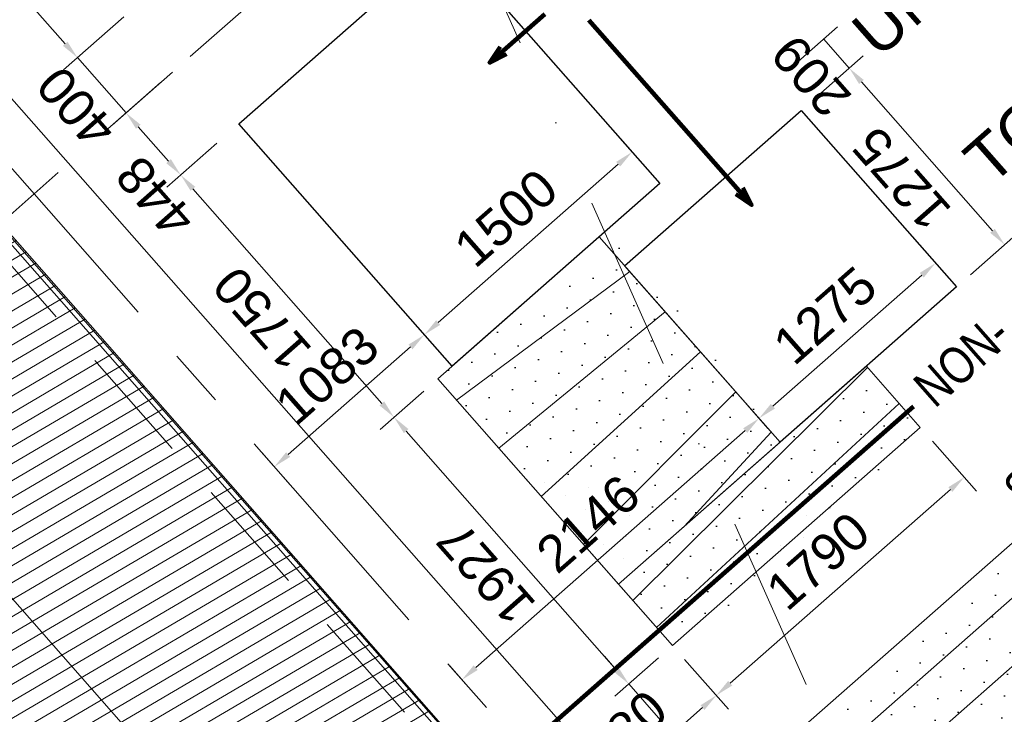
# Model space of a CAD drawing. Header units: millimetres. Extents: x 834119330 to 835277377, y 817781205 to 818243057.
# Tile 7 of 60: x 834348632 to 834353970, y 818007395 to 818011162. Entities that reach past the tile are written whole.
import ezdxf

# ---------------------------------------------------------------- set-up
doc = ezdxf.new("R2010")
doc.units = ezdxf.units.MM
doc.header["$LTSCALE"] = 100
for name, pattern in [('CENTER', [2, 1.25, -0.25, 0.25, -0.25]), ('DASHDOT', [25.400000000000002, 12.7, -6.350000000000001, 0, -6.350000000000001]), ('DASHDOT2', [12.700000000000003, 6.350000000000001, -3.175000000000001, 0, -3.175000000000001]), ('Grid Line', [22.224999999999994, 12.7, -3.174999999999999, 3.174999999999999, -3.174999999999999]), ('Hidden', [9.525000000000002, 6.350000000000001, -3.175000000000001]), ('PHANTOM', [63.50000000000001, 31.75, -6.350000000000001, 6.350000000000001, -6.350000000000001, 6.350000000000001, -6.350000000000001])]:
    doc.linetypes.add(name, pattern=pattern)
doc.layers.get('0').update_dxf_attribs({"lineweight": 0})
doc.layers.get('Defpoints').update_dxf_attribs({"lineweight": 0})
for name, color, linetype, lineweight in [('A-ANNO-NPLT', 5, 'CENTER', 13), ('A-WALL', 7, 'Continuous', 13), ('ATR01', 7, 'Continuous', 0), ('DLN020__', 6, 'DASHDOT', 0), ('DLN030_1', 1, 'Continuous', 0), ('DLN0401_', 7, 'Continuous', 0), ('DLN040__', 3, 'Continuous', 0), ('DLN210__', 7, 'Continuous', 0), ('DLN240__', 1, 'Continuous', 0), ('HATCH', 8, 'Continuous', 0), ('HCL246', 1, 'Continuous', 0), ('MOE', 6, 'DASHDOT2', 0), ('Rev_D', 20, 'Continuous', 0), ('SITE BOUNDARY', 4, 'Continuous', 0), ('Trench Manhole', 1, 'Continuous', 25), ('XREF', 1, 'Continuous', 0)]:
    doc.layers.add(name, color=color, linetype=linetype, lineweight=lineweight)
doc.layers.add('DLN032__', color=7, linetype='Continuous')
doc.layers.add('DLN660', color=1, linetype='Continuous')
doc.styles.get("Standard").update_dxf_attribs({"font": 'swiss.ttf'})
doc.styles.add('StyleSwis721 Lt BT1', font='swissl.ttf')
doc.dimstyles.new('INTDIM', dxfattribs={"dimtxt": 200, "dimasz": 125, "dimexe": 100, "dimexo": 150, "dimgap": 80, "dimtad": 1, "dimdec": 0, "dimzin": 11, "dimdsep": 46, "dimtxsty": 'StyleSwis721 Lt BT1', "dimblk1": '_Open3011', "dimblk2": '_Open3011', "dimsah": 1, "dimcen": -125, "dimclrd": 256, "dimclre": 256, "dimclrt": 2, "dimaunit": 1, "dimadec": 5, "dimazin": 0, "dimtfac": 1, "dimtdec": 0, "dimtofl": 0, "dimtmove": 2, "dimatfit": 3, "dimldrblk": '_Open3011', "dimfxl": 1, "dimtolj": 1, "dimtzin": 0, "dimlwd": -1, "dimlwe": -1, "dimarcsym": 0})
pattern_1 = [(41.34984124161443, (-351035.2678678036, -2.172474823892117), (-33.96973129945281, 128.7086088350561), [0, -119.0625])]

# ---------------------------------------------------------------- blocks, each defined once
blk = doc.blocks.new('*D170')
at = {"layer": 'Defpoints', "color": 0, "linetype": 'ByBlock', "transparency": 16777216}
for p in [(834356284.7184111, 818007830.7496812), (834356551.6278316, 818007527.4695023, -5.533529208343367e-07), (834353654.2678112, 818004977.5756539, -5.533628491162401e-07)]:
    blk.add_point(p, dxfattribs=at)
at = {"layer": 'DLN240__', "linetype": 'ByBlock', "transparency": 16777216}
for p, q in [((834356485.5618529, 818007602.5380473), (834356218.6524323, 818007905.8182263)), ((834353462.4276247, 818005346.9210286), (834356209.6498661, 818007764.6837026)), ((834353588.2018324, 818005052.644199), (834353321.293101, 818005355.923595))]:
    blk.add_line(p, q, dxfattribs=at)
for points in [[(834356198.6388696, 818007777.1951268), (834356220.6608626, 818007752.1722785), (834356284.7184111, 818007830.7496812)], [(834353451.4166282, 818005359.4324528), (834353473.4386212, 818005334.4096045), (834353387.3590797, 818005280.8550498)]]:
    blk.add_solid(points, dxfattribs=at)
at = {"layer": 'DLN240__', "color": 2, "linetype": 'ByBlock', "transparency": 16777216, "insert": (834354715.28108, 818006693.0152308), "char_height": 200, "attachment_point": 5, "rotation": 41.3502113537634, "style": 'StyleSwis721 Lt BT1'}
blk.add_mtext('\\A1;3860', dxfattribs=at)
blk = doc.blocks.new('_Open301')
at = {"layer": 'Rev_D', "linetype": 'ByBlock'}
blk.add_line((0, 0), (-1, 0), dxfattribs=at)
blk = doc.blocks.new('_Open3011')
at = {"layer": 'ATR01', "linetype": 'ByBlock'}
blk.add_line((0, 0), (-1, 0), dxfattribs=at)
at = {"layer": 'ATR01', "linetype": 'ByBlock', "yscale": 1.119319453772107, "zscale": 0.008}
blk.add_blockref('_Open301', (0, 0), dxfattribs=at)
blk = doc.blocks.new('*D186')
at = {"layer": 'Defpoints', "color": 0, "linetype": 'ByBlock', "transparency": 16777216}
for p in [(834353514.441296, 818008950.582922, 4.927918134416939e-05), (834353752.2655573, 818008680.3477094), (834352170.702242, 818007768.0076946, 4.927915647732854e-05)]:
    blk.add_point(p, dxfattribs=at)
at = {"layer": 'DLN240__', "linetype": 'ByBlock', "transparency": 16777216}
for p, q in [((834353580.5067898, 818008875.5139501), (834353818.3310511, 818008605.2787375)), ((834352483.5959889, 818007563.8373921), (834353677.1965855, 818008614.2822156)), ((834352236.7677358, 818007692.9387228), (834352474.5925109, 818007422.7029264))]:
    blk.add_line(p, q, dxfattribs=at)
for points in [[(834353666.1856699, 818008626.7937108), (834353688.2075012, 818008601.7707202), (834353752.2655573, 818008680.3477094)], [(834352472.5850732, 818007576.3488873), (834352494.6069045, 818007551.3258967), (834352408.5270171, 818007497.7718983)]]:
    blk.add_solid(points, dxfattribs=at)
at = {"layer": 'DLN240__', "color": 2, "linetype": 'ByBlock', "transparency": 16777216, "insert": (834352959.639508, 818008226.2734493), "char_height": 200, "attachment_point": 5, "rotation": 41.34984124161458, "style": 'StyleSwis721 Lt BT1'}
blk.add_mtext('\\A1;1790', dxfattribs=at)
blk = doc.blocks.new('*D187')
at = {"layer": 'Defpoints', "color": 0, "linetype": 'ByBlock', "transparency": 16777216}
for p in [(834349775.3119278, 818010557.8078426, 2.33003233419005e-05), (834349504.7941244, 818010319.7348833), (834350897.7653834, 818009214.4534883, 4.92790790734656e-05)]:
    blk.add_point(p, dxfattribs=at)
at = {"layer": 'DLN240__', "linetype": 'ByBlock', "transparency": 16777216}
for p, q in [((834349700.2429559, 818010491.7423493), (834349429.7251525, 818010253.66939)), ((834350594.872605, 818009081.0993116), (834349570.8596181, 818010244.6659119)), ((834350822.6964115, 818009148.387995), (834350585.869127, 818008939.964846))]:
    blk.add_line(p, q, dxfattribs=at)
for points in [[(834349558.3481227, 818010233.6549964), (834349583.3711134, 818010255.6768277), (834349504.7941242, 818010319.7348838)], [(834350582.3611096, 818009070.0883961), (834350607.3841003, 818009092.1102273), (834350660.9380988, 818009006.0303398)]]:
    blk.add_solid(points, dxfattribs=at)
at = {"layer": 'DLN240__', "color": 2, "linetype": 'ByBlock', "transparency": 16777216, "insert": (834349945.652466, 818009542.1258326), "char_height": 200, "attachment_point": 5, "rotation": 131.34984124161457, "style": 'StyleSwis721 Lt BT1'}
blk.add_mtext('\\A1;1750', dxfattribs=at)
blk = doc.blocks.new('*D188')
at = {"layer": 'Defpoints', "color": 0, "linetype": 'ByBlock', "transparency": 16777216}
for p in [(834350897.7653834, 818009214.4534883, 4.9279056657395e-05), (834352170.7022424, 818007768.0076941, 4.927905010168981e-05), (834351933.8906811, 818007559.5983826)]:
    blk.add_point(p, dxfattribs=at)
at = {"layer": 'DLN240__', "linetype": 'ByBlock', "transparency": 16777216}
for p, q in [((834350822.6964115, 818009148.387995), (834350585.869127, 818008939.964846)), ((834350727.0035926, 818008930.9613681), (834351867.8251872, 818007634.6673548)), ((834352095.6332703, 818007701.9422008), (834351858.8217092, 818007493.5328892))]:
    blk.add_line(p, q, dxfattribs=at)
for points in [[(834350714.4920973, 818008919.9504524), (834350739.515088, 818008941.9722837), (834350660.9380988, 818009006.0303398)], [(834351855.3136919, 818007623.6564393), (834351880.3366826, 818007645.6782706), (834351933.8906809, 818007559.5983831)]]:
    blk.add_solid(points, dxfattribs=at)
at = {"layer": 'DLN240__', "color": 2, "linetype": 'ByBlock', "transparency": 16777216, "insert": (834351160.2007445, 818008162.0575823), "char_height": 200, "attachment_point": 5, "rotation": 131.34984124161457, "style": 'StyleSwis721 Lt BT1'}
blk.add_mtext('\\A1;1927', dxfattribs=at)
blk = doc.blocks.new('*D189')
at = {"layer": 'Defpoints', "color": 0, "linetype": 'ByBlock', "transparency": 16777216}
for p in [(834349271.4478432, 818011244.2622082, -1.575708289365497e-05), (834349535.6215378, 818010944.0903778, -7.659385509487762e-06), (834349208.602057, 818010656.2923306)]:
    blk.add_point(p, dxfattribs=at)
at = {"layer": 'DLN240__', "linetype": 'ByBlock', "transparency": 16777216}
for p, q in [((834349196.3788712, 818011178.1967149), (834348869.3612478, 818010890.4003024)), ((834348944.4302195, 818010956.4657962), (834349208.6020569, 818010656.2923311)), ((834349460.5525659, 818010878.0248845), (834349133.5330851, 818010590.2268373))]:
    blk.add_line(p, q, dxfattribs=at)
at = {"layer": 'DLN240__', "color": 2, "linetype": 'ByBlock', "transparency": 16777216, "insert": (834348939.3024927, 818010685.6222844), "char_height": 200, "attachment_point": 5, "rotation": 131.34984124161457, "style": 'StyleSwis721 Lt BT1'}
blk.add_mtext('\\A1;400', dxfattribs=at)
blk = doc.blocks.new('*D190')
at = {"layer": 'Defpoints', "color": 0, "linetype": 'ByBlock', "transparency": 16777216}
for p in [(834346513.1940598, 818014378.3747339, 4.438414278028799e-07), (834349271.4478428, 818011244.2622079, 4.438381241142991e-07), (834348944.4302198, 818010956.4657956)]:
    blk.add_point(p, dxfattribs=at)
at = {"layer": 'DLN240__', "linetype": 'ByBlock', "transparency": 16777216}
for p, q in [((834346438.1250879, 818014312.3092406), (834346111.1268607, 818014024.529898)), ((834346252.2613263, 818014015.52642), (834348878.3647258, 818011031.5347679)), ((834349196.378871, 818011178.1967145), (834348869.3612479, 818010890.4003023))]:
    blk.add_line(p, q, dxfattribs=at)
for points in [[(834346239.749831, 818014004.5155044), (834346264.7728217, 818014026.5373356), (834346186.1958325, 818014090.5953919)], [(834348865.8532305, 818011020.5238523), (834348890.8762212, 818011042.5456836), (834348944.4302197, 818010956.4657961)]]:
    blk.add_solid(points, dxfattribs=at)
at = {"layer": 'DLN240__', "color": 2, "linetype": 'ByBlock', "transparency": 16777216, "insert": (834347428.0993806, 818012402.7738147), "char_height": 200, "attachment_point": 5, "rotation": 131.34984124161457, "style": 'StyleSwis721 Lt BT1'}
blk.add_mtext('\\A1;4175', dxfattribs=at)
blk = doc.blocks.new('TRENCH')
at = {"linetype": 'ByBlock'}
h = blk.add_hatch(dxfattribs=at)
h.set_pattern_fill('DOTS', color=256, scale=74.99999999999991)
h.set_pattern_definition(pattern_1)
h.paths.add_polyline_path([(-398418.053617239, -44017.2855534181), (-397252.0108287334, -44017.27907951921), (-397252.0016419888, -45501.67389615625), (-396628.0559942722, -45501.67155500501), (-396628.0588624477, -45944.08752270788), (-398418.0641176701, -45944.08674498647)])
h = blk.add_hatch(dxfattribs=at)
h.set_pattern_fill('DOTS', color=256, scale=74.99999999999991)
h.set_pattern_definition(pattern_1)
h.paths.add_polyline_path([(-398418.0536022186, -46744.0867375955), (-396628.0594804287, -46744.08786030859), (-396628.0700106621, -47869.03768142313), (-398418.064132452, -47869.03655882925)])
at = {"layer": 'HCL246', "linetype": 'ByBlock'}
h = blk.add_hatch(dxfattribs=at)
h.set_pattern_fill('_USER', color=8, scale=299.9999999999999, pattern_type=0)
h.set_pattern_definition([(360, (-398418.0507528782, -45501.67342766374), (-2.842170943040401e-14, 300), [])])
h.paths.add_polyline_path([(-397252.0096933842, -45501.67258354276), (-398418.0507528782, -45501.67342766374), (-398418.0431730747, -44017.28273852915), (-397252.0021135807, -44017.28189428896)])
h = blk.add_hatch(dxfattribs=at)
h.set_pattern_fill('_USER', color=8, scale=224.9999999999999, pattern_type=0)
h.set_pattern_definition([(360, (-398418.0641176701, -45944.08674498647), (0, 225), [])])
h.paths.add_polyline_path([(-396628.0641105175, -45944.08203908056), (-398418.0641176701, -45944.08674498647), (-398418.0507528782, -45501.67342766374), (-396628.0507457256, -45501.66872187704)])
h = blk.add_hatch(dxfattribs=at)
h.set_pattern_fill('_USER', color=8, scale=284.9999999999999, pattern_type=0)
h.set_pattern_definition([(360, (-398418.064132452, -47869.03655882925), (0, 285), [])])
h.paths.add_polyline_path([(-396628.0641255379, -47869.03185304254), (-398418.064132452, -47869.03655882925), (-398418.0503394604, -46744.08965178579), (-396628.0503327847, -46744.0849461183)])
at = {"layer": 'HCL246', "color": 8, "linetype": 'ByBlock'}
for points, elevation in [([(-398418.053617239, -44017.2855534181), (-397252.0108287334, -44017.27907951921), (-397252.0016419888, -45501.67389615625), (-396628.0559942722, -45501.67155500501), (-396628.0588624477, -45944.08752270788), (-398418.0641176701, -45944.08674498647)], 1.642830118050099e-05), ([(-397252.0096933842, -45501.67258354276), (-398418.0507528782, -45501.67342766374), (-398418.0431730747, -44017.28273852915), (-397252.0021135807, -44017.28189428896)], 1.642830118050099e-05), ([(-396628.0641105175, -45944.08203908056), (-398418.0641176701, -45944.08674498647), (-398418.0507528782, -45501.67342766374), (-396628.0507457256, -45501.66872187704)], 1.642830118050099e-05), ([(-396628.0641255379, -47869.03185304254), (-398418.064132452, -47869.03655882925), (-398418.0503394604, -46744.08965178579), (-396628.0503327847, -46744.0849461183)], -3.284519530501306e-05)]:
    blk.add_lwpolyline(points, close=True, dxfattribs=dict(at, elevation=elevation))
blk = doc.blocks.new('A$C7285572E')
at = {"layer": 'A-ANNO-NPLT', "color": 3, "linetype": 'PHANTOM'}
blk.add_lwpolyline([(258.840146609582, 2.508328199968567, -0.1937461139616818), (226.494099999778, 18.00010000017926), (220.2767651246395, 12.52837960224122), (224.9013822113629, 7.273580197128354), (217.3780834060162, 0.6525137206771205), (222.6353030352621, -5.321091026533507, -0.2570627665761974), (231.1648360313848, -8.394748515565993), (245.8627809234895, -25.09553706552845), (259.9058339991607, -12.73659846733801)], format="xyb", close=True, dxfattribs=at)
blk = doc.blocks.new('Grid Line')
at = {"layer": 'DLN020__', "linetype": 'Grid Line'}
for p, q in [((4.76837158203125e-07, 27470.98781502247), (2.384185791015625e-07, -35085.25437033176)), ((-9985.196259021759, -21840.36084330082), (30672.18452167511, -21840.36084270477))]:
    blk.add_line(p, q, dxfattribs=at)
blk = doc.blocks.new('*D2087')
at = {"layer": 'Defpoints', "color": 0, "linetype": 'ByBlock', "transparency": 16777216}
for p in [(834352170.702242, 818007768.0076946, 4.927905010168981e-05), (834351933.8906808, 818007559.5983831), (834352699.2384561, 818007167.4628407, 5.550894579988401e-09)]:
    blk.add_point(p, dxfattribs=at)
at = {"layer": 'DLN240__', "linetype": 'ByBlock', "transparency": 16777216}
for p, q in [((834351867.8251867, 818007634.6673553), (834351801.7596929, 818007709.7363272)), ((834352095.6332699, 818007701.9422013), (834351858.8217088, 818007493.5328897)), ((834352462.4165516, 818006959.0444269), (834351933.8906806, 818007559.5983835)), ((834352624.1694841, 818007101.3973472), (834352387.3475798, 818006892.9789331)), ((834352528.4820454, 818006883.9754552), (834352594.5475392, 818006808.9064833))]:
    blk.add_line(p, q, dxfattribs=at)
for points in [[(834351855.3136914, 818007623.6564397), (834351880.3366821, 818007645.6782709), (834351933.8906806, 818007559.5983835)], [(834352515.9705501, 818006872.9645395), (834352540.9935408, 818006894.9863708), (834352462.4165516, 818006959.0444269)]]:
    blk.add_solid(points, dxfattribs=at)
at = {"layer": 'DLN240__', "color": 2, "linetype": 'ByBlock', "transparency": 16777216, "insert": (834352233.229471, 818006942.7977664), "char_height": 200, "attachment_point": 5, "rotation": 131.34984124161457, "style": 'StyleSwis721 Lt BT1'}
blk.add_mtext('\\A1;800', dxfattribs=at)
blk = doc.blocks.new('*D2121')
at = {"layer": 'Defpoints', "color": 0, "linetype": 'ByBlock', "transparency": 16777216}
for p in [(834352101.5164208, 818010273.8398287, -1.075874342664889e-07), (834350825.3836695, 818009453.4090115), (834350975.4879769, 818009282.8504528, -1.075874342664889e-07)]:
    blk.add_point(p, dxfattribs=at)
at = {"layer": 'DLN240__', "linetype": 'ByBlock', "transparency": 16777216}
for p, q in [((834352035.4504623, 818010348.9083917), (834351885.346155, 818010519.4669503)), ((834351876.3435506, 818010378.332429), (834350900.4522324, 818009519.4749699)), ((834350909.4220185, 818009357.9190158), (834350759.3177111, 818009528.4775743))]:
    blk.add_line(p, q, dxfattribs=at)
for points in [[(834351865.3325576, 818010390.8438562), (834351887.3545437, 818010365.8210019), (834351951.4121134, 818010444.3983874)], [(834350889.4412394, 818009531.986397), (834350911.4632255, 818009506.9635427), (834350825.3836695, 818009453.4090115)]]:
    blk.add_solid(points, dxfattribs=at)
at = {"layer": 'DLN240__', "color": 2, "linetype": 'ByBlock', "transparency": 16777216, "insert": (834351267.6402633, 818010086.1165975), "char_height": 200, "attachment_point": 5, "rotation": 41.35019583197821, "style": 'StyleSwis721 Lt BT1'}
blk.add_mtext('\\A1;1500', dxfattribs=at)
blk = doc.blocks.new('*D2122')
at = {"layer": 'Defpoints', "color": 0, "linetype": 'ByBlock', "transparency": 16777216}
for p in [(834353710.8952973, 818009712.8283733, 4.156743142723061e-05), (834352639.8811336, 818008999.8968276), (834352753.7711198, 818008870.4874039, 4.156743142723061e-05)]:
    blk.add_point(p, dxfattribs=at)
at = {"layer": 'DLN240__', "linetype": 'ByBlock', "transparency": 16777216}
for p, q in [((834353644.8293388, 818009787.8969363), (834353530.9393525, 818009917.30636)), ((834353521.936748, 818009776.1718388), (834352714.9496964, 818009065.962786)), ((834352687.7051615, 818008945.5559669), (834352573.8151752, 818009074.9653904))]:
    blk.add_line(p, q, dxfattribs=at)
for points in [[(834353510.925755, 818009788.6832658), (834353532.9477412, 818009763.6604116), (834353597.0053109, 818009842.2377971)], [(834352703.9387034, 818009078.474213), (834352725.9606895, 818009053.4513588), (834352639.8811336, 818008999.8968276)]]:
    blk.add_solid(points, dxfattribs=at)
at = {"layer": 'DLN240__', "color": 2, "linetype": 'ByBlock', "transparency": 16777216, "insert": (834352997.6855941, 818009558.2802104), "char_height": 200, "attachment_point": 5, "rotation": 41.35019583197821, "style": 'StyleSwis721 Lt BT1'}
blk.add_mtext('\\A1;1275', dxfattribs=at)
blk = doc.blocks.new('*D2123')
at = {"layer": 'Defpoints', "color": 0, "linetype": 'ByBlock', "transparency": 16777216}
for p in [(834352868.5543278, 818010669.9525505, 4.156743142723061e-05), (834353971.4566617, 818009942.1418912), (834353710.8952974, 818009712.8283732, 4.156743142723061e-05)]:
    blk.add_point(p, dxfattribs=at)
at = {"layer": 'DLN240__', "linetype": 'ByBlock', "transparency": 16777216}
for p, q in [((834352943.6228906, 818010736.0185091), (834353204.1842549, 818010965.3320271)), ((834353195.1816504, 818010824.1975057), (834353905.3907031, 818010017.2104541)), ((834353785.9638603, 818009778.8943318), (834354046.5252246, 818010008.2078497))]:
    blk.add_line(p, q, dxfattribs=at)
for points in [[(834353182.6702232, 818010813.1865125), (834353207.6930777, 818010835.2084987), (834353129.1156919, 818010899.2660686)], [(834353892.8792759, 818010006.199461), (834353917.9021304, 818010028.2214472), (834353971.4566616, 818009942.1418912)]]:
    blk.add_solid(points, dxfattribs=at)
at = {"layer": 'DLN240__', "color": 2, "linetype": 'ByBlock', "transparency": 16777216, "insert": (834353413.0732788, 818010299.9463519), "char_height": 200, "attachment_point": 5, "rotation": 131.3501958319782, "style": 'StyleSwis721 Lt BT1'}
blk.add_mtext('\\A1;1275', dxfattribs=at)
blk = doc.blocks.new('*D2129')
at = {"layer": 'Defpoints', "color": 0, "linetype": 'ByBlock', "transparency": 16777216}
for p in [(834350825.3836808, 818009453.4090213), (834350975.4879769, 818009282.850453, -1.075874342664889e-07), (834350162.1954798, 818008567.0921354, -1.075874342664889e-07)]:
    blk.add_point(p, dxfattribs=at)
at = {"layer": 'DLN240__', "linetype": 'ByBlock', "transparency": 16777216}
for p, q in [((834350909.4220233, 818009357.9190202), (834350759.3177273, 818009528.4775885)), ((834350087.1597039, 818008803.7167107), (834350750.3151135, 818009387.3430678)), ((834350096.1295261, 818008642.1607027), (834349946.0251831, 818008812.7193245))]:
    blk.add_line(p, q, dxfattribs=at)
for points in [[(834350739.3041213, 818009399.8544956), (834350761.3261057, 818009374.8316399), (834350825.3836808, 818009453.4090213)], [(834350076.1487116, 818008816.2281386), (834350098.170696, 818008791.2052828), (834350012.0911366, 818008737.6507572)]]:
    blk.add_solid(points, dxfattribs=at)
at = {"layer": 'DLN240__', "color": 2, "linetype": 'ByBlock', "transparency": 16777216, "insert": (834350297.9797896, 818009232.7427953), "char_height": 200, "attachment_point": 5, "rotation": 41.35019207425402, "style": 'StyleSwis721 Lt BT1'}
blk.add_mtext('\\A1;1083', dxfattribs=at)
blk = doc.blocks.new('*D2130')
at = {"layer": 'Defpoints', "color": 0, "linetype": 'ByBlock', "transparency": 16777216}
for p in [(834352639.8811423, 818008999.8968353), (834352753.7711198, 818008870.4874043, 4.156743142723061e-05), (834351142.8751411, 818007452.7782791, 4.156743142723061e-05)]:
    blk.add_point(p, dxfattribs=at)
at = {"layer": 'DLN240__', "linetype": 'ByBlock', "transparency": 16777216}
for p, q in [((834352687.7051662, 818008945.5559716), (834352573.8151886, 818009074.9654026)), ((834351104.0536379, 818007648.253769), (834352564.8125747, 818008933.8308818)), ((834351076.8091877, 818007527.8468465), (834350962.9191172, 818007657.256383))]:
    blk.add_line(p, q, dxfattribs=at)
for points in [[(834352553.8015826, 818008946.3423097), (834352575.823567, 818008921.319454), (834352639.881142, 818008999.8968353)], [(834351093.0426457, 818007660.7651969), (834351115.0646302, 818007635.7423412), (834351028.9850706, 818007582.1878157)]]:
    blk.add_solid(points, dxfattribs=at)
at = {"layer": 'DLN240__', "color": 2, "linetype": 'ByBlock', "transparency": 16777216, "insert": (834351713.6754873, 818008428.2552315), "char_height": 200, "attachment_point": 5, "rotation": 41.35019207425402, "style": 'StyleSwis721 Lt BT1'}
blk.add_mtext('\\A1;2146', dxfattribs=at)
blk = doc.blocks.new('*D2131')
at = {"layer": 'Defpoints', "color": 0, "linetype": 'ByBlock', "transparency": 16777216}
for p in [(834352990.7769996, 818011056.4557477), (834352730.2156357, 818010827.14223, 4.156743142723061e-05), (834352868.5543272, 818010669.9525512, 4.156743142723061e-05)]:
    blk.add_point(p, dxfattribs=at)
at = {"layer": 'DLN240__', "linetype": 'ByBlock', "transparency": 16777216}
for p, q in [((834352805.2841984, 818010893.2081887), (834353065.8455623, 818011122.5217062)), ((834353129.1156911, 818010899.2660689), (834352990.7769994, 818011056.4557478)), ((834352943.6228901, 818010736.0185097), (834353204.184254, 818010965.3320273))]:
    blk.add_line(p, q, dxfattribs=at)
at = {"layer": 'DLN240__', "color": 2, "linetype": 'ByBlock', "transparency": 16777216, "insert": (834352922.7334472, 818010857.1032803), "char_height": 200, "attachment_point": 5, "rotation": 131.3501958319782, "style": 'StyleSwis721 Lt BT1'}
blk.add_mtext('\\A1;209', dxfattribs=at)
blk = doc.blocks.new('*D2143')
at = {"layer": 'Defpoints', "color": 0, "linetype": 'ByBlock', "transparency": 16777216}
for p in [(834349470.4890647, 818010886.7689226, 2.995580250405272e-05), (834349775.3119272, 818010557.8078433, 2.33003233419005e-05), (834349504.7941238, 818010319.734884)]:
    blk.add_point(p, dxfattribs=at)
at = {"layer": 'DLN240__', "linetype": 'ByBlock', "transparency": 16777216}
for p, q in [((834349395.4200927, 818010820.7034292), (834349133.5334399, 818010590.2264341)), ((834349274.6679054, 818010581.2229562), (834349438.7286298, 818010394.8038563)), ((834349700.2429552, 818010491.74235), (834349429.7251518, 818010253.6693907))]:
    blk.add_line(p, q, dxfattribs=at)
for points in [[(834349262.1564101, 818010570.2120405), (834349287.1794008, 818010592.2338718), (834349208.6024116, 818010656.2919279)], [(834349426.2171345, 818010383.7929406), (834349451.2401252, 818010405.8147719), (834349504.7941236, 818010319.7348845)]]:
    blk.add_solid(points, dxfattribs=at)
at = {"layer": 'DLN240__', "color": 2, "linetype": 'ByBlock', "transparency": 16777216, "insert": (834349367.5804785, 818010198.9781048), "char_height": 200, "attachment_point": 5, "rotation": 131.34984124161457, "style": 'StyleSwis721 Lt BT1'}
blk.add_mtext('\\A1;448', dxfattribs=at)
blk = doc.blocks.new('*D2146')
at = {"layer": 'Defpoints', "color": 0, "linetype": 'ByBlock', "transparency": 16777216}
for p in [(834352170.7022419, 818007768.0076947, 4.927915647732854e-05), (834351435.1509373, 818007120.6749607, 4.927917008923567e-05), (834351672.9753777, 818006850.4396551)]:
    blk.add_point(p, dxfattribs=at)
at = {"layer": 'DLN240__', "linetype": 'ByBlock', "transparency": 16777216}
for p, q in [((834352236.7677507, 818007692.9387364), (834352474.5923414, 818007422.7032598)), ((834352333.457874, 818007431.7067094), (834351748.044336, 818006916.5051641)), ((834351501.2164463, 818007045.6060023), (834351739.0408865, 818006775.3706967))]:
    blk.add_line(p, q, dxfattribs=at)
for points in [[(834352322.4469558, 818007444.2182024), (834352344.4687921, 818007419.1952163), (834352408.5268325, 818007497.7722182)], [(834351737.0334178, 818006929.0166572), (834351759.0552541, 818006903.9936712), (834351672.9753776, 818006850.4396551)]]:
    blk.add_solid(points, dxfattribs=at)
at = {"layer": 'DLN240__', "color": 2, "linetype": 'ByBlock', "transparency": 16777216, "insert": (834351919.9942981, 818007311.3195577), "char_height": 200, "attachment_point": 5, "rotation": 41.349852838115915, "style": 'StyleSwis721 Lt BT1'}
blk.add_mtext('\\A1;980', dxfattribs=at)

msp = doc.modelspace()

# ---------------------------------------------------------------- hatches: boundary and pattern name
at = {"layer": 'A-WALL', "linetype": 'ByBlock'}
h = msp.add_hatch(dxfattribs=at)
h.set_pattern_fill('EARTH', color=1, scale=70, angle=45)
h.set_pattern_definition([(86.35019583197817, (834259067.9725451, 817913852.1457578), (-415.3024591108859, 471.894445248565), [444.5, -444.5]), (86.35019583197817, (834258901.6231256, 817913862.7567552), (-415.3024591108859, 471.894445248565), [444.5, -444.5]), (86.35019583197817, (834258735.273706, 817913873.3677526), (-415.3024591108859, 471.894445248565), [444.5, -444.5]), (176.3501958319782, (834258683.3608986, 817913932.3545582), (-471.894445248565, -415.3024591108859), [444.5, -444.5]), (176.3501958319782, (834258693.971896, 817914098.7039778), (-471.894445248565, -415.3024591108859), [444.5, -444.5]), (176.3501958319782, (834258704.5828934, 817914265.0533974), (-471.894445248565, -415.3024591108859), [444.5, -444.5])])
edge = h.paths.add_edge_path()
edge.add_line((834340573.9401423, 818045816.0773555), (834336024.7552061, 818041812.5042552))
edge.add_arc((834369885.5844324, 818077441.152635), 49152.37879555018, 226.457295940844, 266.4338080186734)
edge.add_line((834366828.2272502, 818028383.9522631), (834367803.587914, 818014432.7823398))
edge.add_line((834367803.587914, 818014432.7823398), (834358038.4785458, 818005838.6039642))
edge.add_line((834358038.4785458, 818005838.6039642), (834354765.1474665, 818002958.0774515))
edge.add_line((834354765.1474665, 818002958.0774515), (834360515.2826159, 817996424.3076239))
edge.add_line((834360515.2826159, 817996424.3076239), (834377661.1468215, 818011513.7640897))
edge.add_line((834377661.1468215, 818011513.7640897), (834376055.3816576, 818034955.0898898))
edge.add_arc((834369649.7554828, 818077415.8717787), 42941.23944780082, 227.3820118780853, 278.57893987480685, ccw=False)
at = {"layer": 'HATCH', "linetype": 'Continuous', "ltscale": 0.2}
h = msp.add_hatch(dxfattribs=at)
h.set_pattern_fill('DGN_ANSI31', color=8, scale=25, angle=-3.989509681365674e-09, style=0, pattern_type=2)
h.set_pattern_definition([(210.4004282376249, (848684328.1114694, 1012279243.278203), (40.1669417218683, -68.46172228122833), [])])
edge = h.paths.add_edge_path()
edge.add_line((834304369.9178588, 818035393.6443388), (834304072.4974862, 818035435.5383407))
edge.add_line((834304072.4974862, 818035435.5383408), (834304030.6783289, 818034793.0587554))
edge.add_line((834304030.6783288, 818034793.0587552), (834293138.2195108, 818027176.0337894))
edge.add_line((834293138.219511, 818027176.0337896), (834292658.3654084, 818027311.5582625))
edge.add_line((834292658.3654082, 818027311.5582626), (834292163.2810185, 818025227.6233453))
edge.add_line((834292163.2810189, 818025227.6233451), (834293757.0619063, 818024607.0308394))
edge.add_line((834293757.0619061, 818024607.0308394), (834294865.416257, 818023967.6404809))
edge.add_line((834294865.4162569, 818023967.6404808), (834296156.8742536, 818022940.0095154))
edge.add_line((834296156.8742537, 818022940.0095155), (834297099.8026237, 818021932.7953873))
edge.add_line((834297099.802624, 818021932.7953875), (834302306.6759403, 818016010.1479838))
edge.add_line((834302306.6759399, 818016010.1479838), (834273579.5777344, 817990755.1875517))
edge.add_line((834273579.5777347, 817990755.1875517), (834331000.8571684, 817925420.6441158))
edge.add_line((834331000.8571682, 817925420.6441162), (834375196.1992714, 817964315.8563646))
edge.add_line((834375196.1992713, 817964315.856364), (834374066.3398589, 817980996.7087481))
edge.add_line((834374066.3398589, 817980996.7087486), (834339463.320393, 818020376.0648733))
edge.add_arc((834328000.4580307, 818007970.7398579), 16890.50923650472, 47.2612146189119, 51.69748437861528)
edge.add_arc((834333427.8441128, 818015250.8383305), 7817.591371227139, 49.84168101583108, 69.23079940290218)
edge.add_arc((834333018.9148502, 818015427.2859437), 7810.301242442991, 65.96509768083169, 78.45877159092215)
edge.add_arc((834332634.573532, 818013897.0774372), 9386.730902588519, 78.02894900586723, 87.71232055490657)
edge.add_arc((834332591.446601, 818014607.765378), 8678.62508919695, 87.24053358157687, 99.73591736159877)
edge.add_line((834331123.8280873, 818023161.3979008), (834329930.938777, 818024516.8389789))
edge.add_line((834329930.9387771, 818024516.838979), (834326628.6112168, 818028269.1049356))
edge.add_line((834326628.6112167, 818028269.1049349), (834325599.3427485, 818029438.6882662))
edge.add_line((834325599.3427488, 818029438.6882665), (834316188.4252017, 818021156.3755944))
edge.add_line((834316188.4252015, 818021156.3755944), (834313686.4693277, 818024016.5062827))
edge.add_line((834313686.4693277, 818024016.5062826), (834313235.7130369, 818023646.4322566))
edge.add_line((834313235.7130369, 818023646.4322565), (834312968.6615137, 818023950.198931))
edge.add_line((834312968.6615137, 818023950.1989312), (834311053.4426948, 818022266.4655045))
edge.add_line((834311053.4426948, 818022266.4655044), (834308435.7527834, 818025244.0443176))
edge.add_line((834308435.7527835, 818025244.0443177), (834306762.32726, 818027183.250326))
edge.add_arc((834311650.6868776, 818031401.6292493), 6456.839822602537, 206.9382270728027, 220.7923428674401, ccw=False)
edge.add_arc((834329611.0852094, 818040528.5316589), 26603.21060789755, 202.0649511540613, 206.9382270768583, ccw=False)
edge.add_arc((834312203.3948425, 818033472.4028819), 7819.796721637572, 183.3977739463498, 202.064951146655, ccw=False)
edge.add_arc((834329308.2511154, 818034487.9516938), 24954.77403411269, 177.9200887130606, 183.3977739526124, ccw=False)

# ---------------------------------------------------------------- linework, layer by layer
at = {"layer": 'A-WALL', "color": 2, "linetype": 'Hidden', "lineweight": 13, "extrusion": (0, -3.388132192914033e-21, -1), "elevation": -2.213538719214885e-07}
msp.add_lwpolyline([(-834326581.2750336, 818028171.5038577), (-834331076.2192448, 818023064.0713806, 0.2591861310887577), (-834339600.3418653, 818020038.4035577), (-834354690.3405122, 818002892.1372453), (-834354767.1851641, 818002959.7714337)], format="xyb", dxfattribs=at)
at = {"layer": 'A-WALL', "color": 5, "lineweight": 13, "extrusion": (0, -3.388132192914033e-21, -1), "elevation": -2.213538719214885e-07}
for points in [[(-834330962.5181005, 818024101.4465266), (-834331310.6074737, 818023705.9268944), (-834331310.6074741, 818023705.926894, 0.2501240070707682), (-834340050.4331467, 818020435.1627264), (-834340050.4331471, 818020435.1627266), (-834354810.4220948, 818003663.8758075)], [(-834330587.1752859, 818023771.116733), (-834331114.6680026, 818023171.7470176), (-834331114.6680022, 818023171.7470162, 0.2576069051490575), (-834339675.3570789, 818020104.5300858), (-834339675.3570793, 818020104.530086), (-834354765.4090751, 818002958.2032037)]]:
    msp.add_lwpolyline(points, format="xyb", dxfattribs=at)
at = {"layer": 'DLN210__', "color": 0, "elevation": -0.001002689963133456}
msp.add_lwpolyline([(834374066.3398589, 817980996.7087486), (834339463.3203931, 818020376.064873, 0.01935929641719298), (834338469.4234658, 818021225.5527568, 0.08480340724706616), (834336199.9963688, 818022560.4147017, 0.0545680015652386), (834334581.5453184, 818023079.6706383, 0.04227683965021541), (834333009.2630175, 818023276.3271317, 0.05457548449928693), (834331123.8280873, 818023161.3979008), (834329930.9387771, 818024516.838979), (834329930.9387771, 818024516.838979), (834326628.6112167, 818028269.1049352), (834326628.6112167, 818028269.1049349), (834325599.3427488, 818029438.6882665), (834316188.4252015, 818021156.3755944), (834313686.4693277, 818024016.5062826), (834313235.7130369, 818023646.4322565), (834312968.6615137, 818023950.1989312), (834311053.4426948, 818022266.4655044), (834308435.7527835, 818025244.0443177), (834306762.3272599, 818027183.2503264, -0.06052372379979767), (834305894.4434125, 818028476.4896526, -0.02126688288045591), (834304956.3309759, 818030534.8382308, -0.08163152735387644), (834304397.3442966, 818033008.9423769, -0.02390546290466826), (834304369.9177814, 818035393.6434867)], format="xyb", dxfattribs=at)
at = {"layer": 'MOE', "color": 1, "ltscale": 1.5, "extrusion": (0, -3.388132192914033e-21, -1), "elevation": -2.213538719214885e-07}
msp.add_lwpolyline([(-834354447.0593153, 818004076.7529085), (-834348925.5656016, 818016465.754425), (-834358555.2785771, 818024918.6062648)], dxfattribs=at)
at = {"layer": 'Trench Manhole'}
for points, elevation in [([(834349819.3337051, 818010596.5503039), (834350945.3621491, 818011587.5396801), (834352101.5164208, 818010273.8398287), (834350975.4879768, 818009282.8504528)], 1.137796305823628e-07), ([(834351911.4301503, 818009827.6115813), (834352868.5543276, 818010669.9525509), (834353710.8952973, 818009712.8283734), (834352753.7711198, 818008870.4874039)], 4.178879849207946e-05)]:
    msp.add_lwpolyline(points, close=True, dxfattribs=dict(at, elevation=elevation))
at = {"layer": 'XREF', "linetype": 'ByBlock', "elevation": -0.07030414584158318}
msp.add_lwpolyline([(834374049.663717, 817981008.3016447), (834339656.589468, 818020088.0141282, 0.1273321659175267), (834335775.141412, 818022719.580705, 0.1265106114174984), (834331105.0318631, 818023144.8552775), (834326769.9313259, 818028070.9158642), (834328560.3100792, 818029646.5832759), (834307699.4605755, 818053350.0764482), (834257576.1286993, 818009238.3207024), (834331190.8250427, 817925592.3765575), (834375215.1315653, 817964337.0639359), (834374049.663717, 817981008.3016447)], format="xyb", dxfattribs=at)

# ---------------------------------------------------------------- block references
at = {"layer": 'DLN032__', "linetype": 'ByBlock', "rotation": 41.3498412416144}
msp.add_blockref('TRENCH', (834620905.8586501, 818305474.6227244, 4.865028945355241e-09), dxfattribs=at)
at = {"layer": 'DLN660', "linetype": 'ByBlock', "xscale": 1000, "yscale": 1000, "zscale": 1000, "rotation": 359.9996454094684}
msp.add_blockref('A$C7285572E', (834108000.8885983, 818027128.4017447, 1.531087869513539e-05), dxfattribs=at)
at = {"layer": 'SITE BOUNDARY', "color": 1, "rotation": 41.35019583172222}
msp.add_blockref('Grid Line', (834334280.8036567, 818026612.5922757, 2.213451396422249e-07), dxfattribs=at)

# ---------------------------------------------------------------- texts
at = {"layer": 'DLN0401_', "color": 0, "insert": (834353460.5221212, 818009200.4154708, 2.213670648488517e-07), "char_height": 200.0000000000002, "attachment_point": 1, "rotation": 41.35019582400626, "line_spacing_factor": 2.206669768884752}
msp.add_mtext('{\\W0.8;NON-\\PSTRUCTURE\\PCONCRETE \\PINFILL}', dxfattribs=at)
at = {"layer": 'DLN040__', "color": 0, "insert": (834352514.2593381, 818011823.2187302, 2.213670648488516e-07), "char_height": 250, "attachment_point": 1, "rotation": 41.350195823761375, "line_spacing_factor": 2.206669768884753}
msp.add_mtext('ACCESSIBLE\\PUNISEX\\PTOILET', dxfattribs=at)

# ---------------------------------------------------------------- dimensions: what is measured, and where the dimension line sits
at = {"layer": 'DLN240__', "linetype": 'ByBlock'}
for base, p1, p2, angle, picture, middle in [((834348944.4302198, 818010956.4657956, -2.224178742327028e-07), (834346513.1940597, 818014378.3747338, 2.214235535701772e-07), (834349271.4478428, 818011244.2622079, 2.214202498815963e-07), 131.3498386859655, '*D190', (834347428.0993807, 818012402.7738146, -2.224178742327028e-07)), ((834349208.602057, 818010656.2923306, -2.224178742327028e-07), (834349271.4478432, 818011244.2622083, -1.597950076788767e-05), (834349535.6215378, 818010944.0903777, -7.881803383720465e-06), 131.3498386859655, '*D189', (834348939.3024929, 818010685.6222843, -2.224178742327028e-07)), ((834352990.7769996, 818011056.4557477, 9.154452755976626e-06), (834352868.5543272, 818010669.9525512, 5.072188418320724e-05), (834352730.2156355, 818010827.14223, 5.072188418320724e-05), 311.3501956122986, '*D2131', (834352922.7334472, 818010857.1032803, 9.154452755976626e-06)), ((834353971.4566617, 818009942.1418912, 9.154452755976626e-06), (834352868.5543278, 818010669.9525506, 5.072188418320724e-05), (834353710.8952975, 818009712.8283733, 5.072188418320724e-05), 131.3501958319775, '*D2123', (834353413.0732788, 818010299.9463519, 9.154452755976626e-06)), ((834349504.7941244, 818010319.7348833, -1.642337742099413e-05), (834350897.7653832, 818009214.4534882, 3.285570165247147e-05), (834349775.3119278, 818010557.8078426, 6.876945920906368e-06), 131.3498386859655, '*D187', (834349945.6524662, 818009542.1258324, -1.642337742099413e-05)), ((834350825.3836695, 818009453.4090115, 2.213670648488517e-07), (834352101.5164208, 818010273.8398287, 1.137796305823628e-07), (834350975.4879769, 818009282.8504528, 1.137796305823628e-07), 41.35019583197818, '*D2121', (834351267.6402633, 818010086.1165975, 2.213670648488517e-07)), ((834352639.8811336, 818008999.8968276, 2.213670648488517e-07), (834353710.8952973, 818009712.8283734, 4.178879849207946e-05), (834352753.7711198, 818008870.487404, 4.178879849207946e-05), 41.35019583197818, '*D2122', (834352997.6855941, 818009558.2802104, 2.213670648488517e-07)), ((834350825.3836808, 818009453.4090213, 2.213670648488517e-07), (834350162.1954795, 818008567.0921353, 1.137796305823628e-07), (834350975.4879769, 818009282.850453, 1.137796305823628e-07), 221.350192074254, '*D2129', (834350297.9797896, 818009232.7427953, 2.213670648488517e-07)), ((834351933.8906811, 818007559.5983826, -1.642335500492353e-05), (834350897.7653832, 818009214.4534882, 3.285570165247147e-05), (834352170.7022424, 818007768.0076942, 3.285569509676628e-05), 131.3498386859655, '*D188', (834351160.2007446, 818008162.0575821, -1.642335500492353e-05)), ((834352639.8811423, 818008999.8968353, 2.213670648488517e-07), (834351142.8751411, 818007452.778279, 4.178879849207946e-05), (834352753.7711197, 818008870.4874041, 4.178879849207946e-05), 221.350192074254, '*D2130', (834351713.6754873, 818008428.2552315, 2.213670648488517e-07)), ((834353752.2655573, 818008680.3477094, -1.642346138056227e-05), (834352170.702242, 818007768.0076947, 3.285569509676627e-05), (834353514.441296, 818008950.582922, 3.285571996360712e-05), 41.34982904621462, '*D186', (834352959.6395081, 818008226.2734492, -1.642346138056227e-05)), ((834356284.7184111, 818007830.7496812, 7.747079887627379e-07), (834353654.267811, 818004977.5756538, 2.213451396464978e-07), (834356551.6278316, 818007527.4695022, 2.213550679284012e-07), 41.35021135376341, '*D170', (834354715.28108, 818006693.0152308, 7.747079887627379e-07)), ((834351672.9753777, 818006850.4396551, -1.642346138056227e-05), (834352170.7022418, 818007768.0076946, 3.285569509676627e-05), (834351435.1509374, 818007120.6749607, 3.28557087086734e-05), 221.3498528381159, '*D2146', (834351919.9942982, 818007311.3195574, -1.642346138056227e-05))]:
    dim = msp.add_linear_dim(base=base, p1=p1, p2=p2, angle=angle, dimstyle='INTDIM', override={"dimasz": 100, "dimexo": 100, "dimtix": 1, "dimtofl": 1, "dimfxl": 100, "dimarcsym": 2}, dxfattribs=at)
    dim.commit()
    dim.dimension.update_dxf_attribs({"geometry": picture, "text_midpoint": middle})
for base, p1, p2, picture, middle in [((834349504.7941238, 818010319.734884, -1.642337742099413e-05), (834349470.4890647, 818010886.7689226, 1.353242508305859e-05), (834349775.3119272, 818010557.8078433, 6.876945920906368e-06), '*D2143', (834349367.5804787, 818010198.9781047, -1.642337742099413e-05)), ((834351933.8906808, 818007559.5983831, -1.642335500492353e-05), (834352699.2384561, 818007167.4628407, -1.641780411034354e-05), (834352170.7022419, 818007768.0076946, 3.285569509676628e-05), '*D2087', (834352233.2294711, 818006942.7977663, -1.642335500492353e-05))]:
    dim = msp.add_linear_dim(base=base, p1=p1, p2=p2, angle=311.3498441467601, dimstyle='INTDIM', override={"dimasz": 100, "dimexo": 100, "dimtix": 1, "dimtofl": 1, "dimfxl": 100, "dimarcsym": 2}, dxfattribs=at)
    dim.commit()
    dim.dimension.update_dxf_attribs({"geometry": picture, "text_midpoint": middle, "dimtype": 160})

# ---------------------------------------------------------------- leaders
at = {"layer": 'DLN030_1'}
msp.add_leader([(834351099.5407975, 818006972.2441821, 2.213511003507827e-07), (834353477.800076, 818009065.2904847, 2.213511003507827e-07)], dimstyle='INTDIM', override={"dimtxt": 100, "dimasz": 100, "dimgap": 30, "dimtad": 0, "dimclrd": 0, "dimldrblk": 'Open30', "dimlwd": 65534}, dxfattribs=at)
at = {"layer": 'DLN040__', "color": 0}
for points in [[(834351178.8162339, 818010928.6858364, 2.213670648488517e-07), (834351478.6124618, 818011192.5289736, 2.213670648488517e-07)], [(834352599.1453639, 818010157.7793214, 2.213670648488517e-07), (834351717.852177, 818011159.1636147, 2.213670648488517e-07)]]:
    msp.add_leader(points, dimstyle='INTDIM', override={"dimtxt": 100, "dimasz": 100, "dimgap": 30, "dimtad": 0, "dimclrd": 1, "dimldrblk": 'Open30', "dimlwd": 65534}, dxfattribs=at)

doc.saveas('drawing.dxf')
